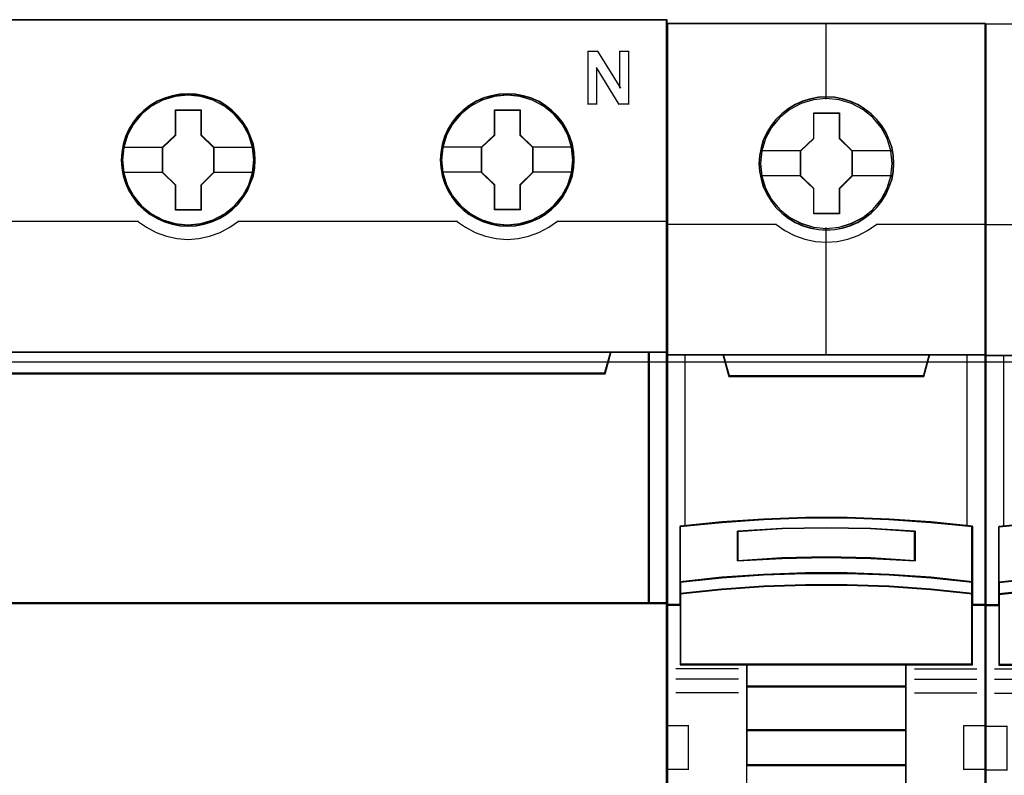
# Model space of a CAD drawing. Header units: millimetres. Extents: x 203 to 3426, y 719 to 2381.
# Tile 108 of 185: x 3358.1 to 3363.85, y 2246.73 to 2251.15. Entities that reach past the tile are written whole.
import ezdxf

# ---------------------------------------------------------------- set-up
doc = ezdxf.new("R2010")
doc.units = ezdxf.units.MM
doc.layers.add('45', color=7, linetype='Continuous')
doc.layers.add('E_Legrand_obudowy', color=7, linetype='Continuous')

# ---------------------------------------------------------------- blocks, each defined once
blk = doc.blocks.new('XL3 160 wnękowa 6x24M')
at = {"layer": 'E_Legrand_obudowy'}
blk.add_lwpolyline([(-215.641, -773.967), (215.545, -773.967), (215.545, -818.909), (-215.641, -818.909), (-215.641, -773.967)], dxfattribs=at)
blk = doc.blocks.new('P304 TX3')
at = {"layer": '45', "color": 139}
for points in [[(72.05327, 41.032708), (-0.0215, 41.032708), (-0.0215, -41.032709), (72.05327, -41.032709), (72.05327, 41.032708)], [(72.05327, 41.032708), (-0.0215, 41.032708), (-0.0215, -41.032709), (72.05327, -41.032709), (72.05327, 41.032708)], [(72.03177, 41.011153), (0, 41.011153), (0, -41.011153), (72.03177, -41.011153), (72.03177, 41.011153)], [(48.729481, 33.107466), (48.656651, 33.826716), (48.449366, 34.512769), (48.102023, 35.143496), (47.637031, 35.702297), (47.082402, 36.155978), (46.438136, 36.493472), (45.74345, 36.703714), (45.020752, 36.770106), (44.298054, 36.703714), (43.597765, 36.493472), (42.964704, 36.155978), (42.398871, 35.702297), (41.933879, 35.143496), (41.592138, 34.512769), (41.384852, 33.826716), (41.312022, 33.107466), (41.384852, 32.393749), (41.592138, 31.707696), (41.933879, 31.076969), (42.398871, 30.5237), (42.964704, 30.07002), (43.597765, 29.732526), (44.298054, 29.516751), (45.020752, 29.444826), (45.74345, 29.516751), (46.438136, 29.732526), (47.082402, 30.07002), (47.637031, 30.5237), (48.102023, 31.076969), (48.449366, 31.707696), (48.656651, 32.393749), (48.729481, 33.107466)], [(48.724106, 33.112855), (48.651272, 33.832104), (48.443974, 34.512625), (48.102212, 35.148885), (47.642794, 35.702153), (47.076926, 36.155834), (46.438223, 36.493328), (45.737892, 36.709103), (45.015149, 36.775495), (44.292407, 36.709103), (43.60328, 36.493328), (42.958975, 36.155834), (42.39871, 35.702153), (41.939292, 35.148885), (41.59753, 34.512625), (41.384629, 33.832104), (41.317397, 33.112855), (41.384629, 32.399138), (41.59753, 31.707552), (41.939292, 31.082358), (42.39871, 30.523556), (42.958975, 30.069876), (43.60328, 29.732382), (44.292407, 29.52214), (45.015149, 29.450215), (45.737892, 29.52214), (46.438223, 29.732382), (47.076926, 30.069876), (47.642794, 30.523556), (48.102212, 31.082358), (48.443974, 31.707552), (48.651272, 32.399138), (48.724106, 33.112855)], [(66.735632, 33.112855), (66.6628, 33.832104), (66.455508, 34.512625), (66.113757, 35.148885), (65.654353, 35.702153), (65.088502, 36.155834), (64.444217, 36.493328), (63.749509, 36.709103), (63.026789, 36.775495), (62.304069, 36.709103), (61.614963, 36.493328), (60.970678, 36.155834), (60.41043, 35.702153), (59.951026, 35.148885), (59.603672, 34.512625), (59.390778, 33.832104), (59.323548, 33.112855), (59.390778, 32.399138), (59.603672, 31.707552), (59.951026, 31.082358), (60.41043, 30.523556), (60.970678, 30.069876), (61.614963, 29.732382), (62.304069, 29.52214), (63.026789, 29.450215), (63.749509, 29.52214), (64.444217, 29.732382), (65.088502, 30.069876), (65.654353, 30.523556), (66.113757, 31.082358), (66.455508, 31.707552), (66.6628, 32.399138), (66.735632, 33.112855)], [(66.735632, 33.107466), (66.6628, 33.826716), (66.455508, 34.512769), (66.113757, 35.143496), (65.648751, 35.702297), (65.094105, 36.155978), (64.449819, 36.493472), (63.749509, 36.703714), (63.032391, 36.770106), (62.309671, 36.703714), (61.609361, 36.493472), (60.97628, 36.155978), (60.41043, 35.702297), (59.945424, 35.143496), (59.603672, 34.512769), (59.39638, 33.826716), (59.323548, 33.107466), (59.39638, 32.393749), (59.603672, 31.707696), (59.945424, 31.076969), (60.41043, 30.5237), (60.97628, 30.07002), (61.609361, 29.732526), (62.309671, 29.516751), (63.032391, 29.444826), (63.749509, 29.516751), (64.449819, 29.732526), (65.094105, 30.07002), (65.648751, 30.5237), (66.113757, 31.076969), (66.455508, 31.707696), (66.6628, 32.393749), (66.735632, 33.107466)]]:
    blk.add_lwpolyline(points, close=True, dxfattribs=at)
for points in [[(67.575919, 39.250786), (68.170749, 39.250786)], [(67.575919, 39.250786), (67.575919, 36.236607)], [(68.12775, 39.250786), (69.419534, 37.165291)], [(69.374743, 39.250786), (69.914031, 39.250786)], [(69.374743, 39.250786), (69.374743, 37.165291)], [(69.871032, 39.250786), (69.871032, 36.236607)], [(68.072208, 38.325696), (68.072208, 36.236607)], [(69.351451, 36.236607), (68.072208, 38.325696)], [(67.575919, 36.279718), (68.115208, 36.279718)], [(69.308451, 36.279718), (69.914031, 36.279718)], [(29.818544, 29.669362), (42.215017, 29.669362)], [(42.170226, 29.669362), (42.675399, 29.312978), (43.219863, 29.025571), (43.798006, 28.807142), (44.404214, 28.680683), (45.016035, 28.634698), (45.633469, 28.680683), (46.234063, 28.807142), (46.823432, 29.025571), (47.367896, 29.312978), (47.873069, 29.669362)], [(47.828278, 29.669362), (60.224751, 29.669362)], [(60.17996, 29.669362), (60.685154, 29.312978), (61.229641, 29.025571), (61.807808, 28.807142), (62.414041, 28.680683), (63.025888, 28.634698), (63.643347, 28.680683), (64.243967, 28.807142), (64.827747, 29.025571), (65.377848, 29.312978), (65.877429, 29.669362)], [(65.832637, 29.669362), (72.05327, 29.669362)], [(-0.0215, 22.261452), (72.05327, 22.261452)], [(68.878454, 22.261452), (68.511164, 21.034584)], [(71.012317, 8.08152), (71.012317, 22.261452)], [(3.475814, 21.077695), (68.555956, 21.077695)], [(72.05327, 8.126427), (17.23753, 8.126427)]]:
    blk.add_lwpolyline(points, dxfattribs=at)
at = {"layer": '45', "color": 7}
for points in [[(48.802939, 33.107394), (48.780532, 33.555525), (48.707707, 34.009188), (48.550853, 34.435188), (48.371592, 34.850124), (48.136312, 35.242929), (47.856216, 35.585943), (47.531305, 35.906826), (47.167181, 36.18345), (46.791852, 36.426879), (46.366107, 36.60945), (45.93476, 36.736697), (45.481005, 36.819685), (45.02725, 36.847347), (44.573495, 36.819685), (44.130943, 36.736697), (43.68279, 36.60945), (43.268249, 36.426879), (42.881717, 36.18345), (42.523194, 35.906826), (42.187079, 35.585943), (41.923789, 35.242929), (41.677305, 34.850124), (41.481238, 34.435188), (41.363598, 34.009188), (41.273967, 33.555525), (41.240356, 33.107394), (41.273967, 32.659264), (41.363598, 32.222198), (41.481238, 31.796198), (41.677305, 31.381262), (41.923789, 30.988457), (42.187079, 30.628846), (42.523194, 30.313495), (42.881717, 30.036871), (43.268249, 29.804507), (43.68279, 29.621935), (44.130943, 29.483623), (44.573495, 29.395104), (45.02725, 29.372974), (45.481005, 29.395104), (45.93476, 29.483623), (46.366107, 29.621935), (46.791852, 29.804507), (47.167181, 30.036871), (47.531305, 30.313495), (47.856216, 30.628846), (48.136312, 30.988457), (48.371592, 31.381262), (48.550853, 31.796198), (48.707707, 32.222198), (48.780532, 32.659264), (48.802939, 33.107394)], [(48.802939, 33.107394), (48.780532, 33.555525), (48.707707, 34.009188), (48.550853, 34.435188), (48.371592, 34.850124), (48.136312, 35.242929), (47.856216, 35.585943), (47.531305, 35.906826), (47.167181, 36.18345), (46.791852, 36.426879), (46.366107, 36.60945), (45.93476, 36.736697), (45.481005, 36.819685), (45.02725, 36.847347), (44.573495, 36.819685), (44.130943, 36.736697), (43.68279, 36.60945), (43.268249, 36.426879), (42.881717, 36.18345), (42.523194, 35.906826), (42.187079, 35.585943), (41.923789, 35.242929), (41.677305, 34.850124), (41.481238, 34.435188), (41.363598, 34.009188), (41.273967, 33.555525), (41.240356, 33.107394), (41.273967, 32.659264), (41.363598, 32.222198), (41.481238, 31.796198), (41.677305, 31.381262), (41.923789, 30.988457), (42.187079, 30.628846), (42.523194, 30.313495), (42.881717, 30.036871), (43.268249, 29.804507), (43.68279, 29.621935), (44.130943, 29.483623), (44.573495, 29.395104), (45.02725, 29.372974), (45.481005, 29.395104), (45.93476, 29.483623), (46.366107, 29.621935), (46.791852, 29.804507), (47.167181, 30.036871), (47.531305, 30.313495), (47.856216, 30.628846), (48.136312, 30.988457), (48.371592, 31.381262), (48.550853, 31.796198), (48.707707, 32.222198), (48.780532, 32.659264), (48.802939, 33.107394)], [(48.781439, 33.106511), (48.759159, 33.552165), (48.686748, 34.00332), (48.530787, 34.426966), (48.352545, 34.839608), (48.118602, 35.230242), (47.840099, 35.57136), (47.517035, 35.890469), (47.154981, 36.165564), (46.781787, 36.407647), (46.358463, 36.58921), (45.929568, 36.715753), (45.478393, 36.798282), (45.027218, 36.825791), (44.576043, 36.798282), (44.136008, 36.715753), (43.690403, 36.58921), (43.278218, 36.407647), (42.893884, 36.165564), (42.5374, 35.890469), (42.203196, 35.57136), (41.941403, 35.230242), (41.696321, 34.839608), (41.501369, 34.426966), (41.384397, 34.00332), (41.295276, 33.552165), (41.261856, 33.106511), (41.295276, 32.660858), (41.384397, 32.226208), (41.501369, 31.802563), (41.696321, 31.389921), (41.941403, 30.999286), (42.203196, 30.641663), (42.5374, 30.328055), (42.893884, 30.05296), (43.278218, 29.821881), (43.690403, 29.640318), (44.136008, 29.502771), (44.576043, 29.414741), (45.027218, 29.392733), (45.478393, 29.414741), (45.929568, 29.502771), (46.358463, 29.640318), (46.781787, 29.821881), (47.154981, 30.05296), (47.517035, 30.328055), (47.840099, 30.641663), (48.118602, 30.999286), (48.352545, 31.389921), (48.530787, 31.802563), (48.686748, 32.226208), (48.759159, 32.660858), (48.781439, 33.106511)], [(66.812674, 33.112783), (66.784664, 33.560913), (66.717441, 34.014576), (66.560587, 34.440577), (66.381326, 34.855513), (66.146046, 35.248318), (65.86595, 35.591332), (65.535437, 35.912215), (65.171313, 36.188839), (64.801587, 36.432268), (64.370239, 36.614839), (63.944494, 36.742086), (63.485137, 36.825073), (63.031382, 36.852736), (62.577627, 36.825073), (62.135076, 36.742086), (61.686923, 36.614839), (61.277983, 36.432268), (60.885849, 36.188839), (60.527326, 35.912215), (60.196814, 35.591332), (59.933524, 35.248318), (59.687039, 34.855513), (59.490972, 34.440577), (59.36773, 34.014576), (59.2781, 33.560913), (59.25009, 33.112783), (59.2781, 32.664653), (59.36773, 32.227587), (59.490972, 31.801587), (59.687039, 31.386651), (59.933524, 30.993845), (60.196814, 30.634235), (60.527326, 30.318884), (60.885849, 30.04226), (61.277983, 29.809896), (61.686923, 29.627324), (62.135076, 29.489012), (62.577627, 29.400493), (63.031382, 29.378363), (63.485137, 29.400493), (63.944494, 29.489012), (64.370239, 29.627324), (64.801587, 29.809896), (65.171313, 30.04226), (65.535437, 30.318884), (65.86595, 30.634235), (66.146046, 30.993845), (66.381326, 31.386651), (66.560587, 31.801587), (66.717441, 32.227587), (66.784664, 32.664653), (66.812674, 33.112783)], [(66.812674, 33.112783), (66.784664, 33.560913), (66.717441, 34.014576), (66.560587, 34.440577), (66.381326, 34.855513), (66.146046, 35.248318), (65.86595, 35.591332), (65.535437, 35.912215), (65.171313, 36.188839), (64.801587, 36.432268), (64.370239, 36.614839), (63.944494, 36.742086), (63.485137, 36.825073), (63.031382, 36.852736), (62.577627, 36.825073), (62.135076, 36.742086), (61.686923, 36.614839), (61.277983, 36.432268), (60.885849, 36.188839), (60.527326, 35.912215), (60.196814, 35.591332), (59.933524, 35.248318), (59.687039, 34.855513), (59.490972, 34.440577), (59.36773, 34.014576), (59.2781, 33.560913), (59.25009, 33.112783), (59.2781, 32.664653), (59.36773, 32.227587), (59.490972, 31.801587), (59.687039, 31.386651), (59.933524, 30.993845), (60.196814, 30.634235), (60.527326, 30.318884), (60.885849, 30.04226), (61.277983, 29.809896), (61.686923, 29.627324), (62.135076, 29.489012), (62.577627, 29.400493), (63.031382, 29.378363), (63.485137, 29.400493), (63.944494, 29.489012), (64.370239, 29.627324), (64.801587, 29.809896), (65.171313, 30.04226), (65.535437, 30.318884), (65.86595, 30.634235), (66.146046, 30.993845), (66.381326, 31.386651), (66.560587, 31.801587), (66.717441, 32.227587), (66.784664, 32.664653), (66.812674, 33.112783)], [(66.791174, 33.112799), (66.763323, 33.558345), (66.696483, 34.009391), (66.540521, 34.432934), (66.362279, 34.845477), (66.128336, 35.236017), (65.849833, 35.577052), (65.5212, 35.896084), (65.159145, 36.171113), (64.791521, 36.413137), (64.362627, 36.594656), (63.939302, 36.721169), (63.482557, 36.803677), (63.031382, 36.83118), (62.580207, 36.803677), (62.140172, 36.721169), (61.694567, 36.594656), (61.287952, 36.413137), (60.898048, 36.171113), (60.541564, 35.896084), (60.212931, 35.577052), (59.951138, 35.236017), (59.706055, 34.845477), (59.511103, 34.432934), (59.388561, 34.009391), (59.29944, 33.558345), (59.27159, 33.112799), (59.29944, 32.667253), (59.388561, 32.232709), (59.511103, 31.809165), (59.706055, 31.396623), (59.951138, 31.006083), (60.212931, 30.648546), (60.541564, 30.335014), (60.898048, 30.059986), (61.287952, 29.828962), (61.694567, 29.647444), (62.140172, 29.50993), (62.580207, 29.421921), (63.031382, 29.399918), (63.482557, 29.421921), (63.939302, 29.50993), (64.362627, 29.647444), (64.791521, 29.828962), (65.159145, 30.059986), (65.5212, 30.335014), (65.849833, 30.648546), (66.128336, 31.006083), (66.362279, 31.396623), (66.540521, 31.809165), (66.696483, 32.232709), (66.763323, 32.667253), (66.791174, 33.112799)], [(44.313607, 35.945608), (45.755611, 35.945608), (45.755611, 34.526421), (46.473786, 33.827915), (46.473786, 32.403184), (45.755611, 31.688047), (45.755611, 30.285491), (44.313607, 30.285491), (44.313607, 31.688047), (43.578468, 32.403184), (43.578468, 33.827915), (44.313607, 34.526421), (44.313607, 35.945608)], [(44.313607, 35.945608), (45.755611, 35.945608), (45.755611, 35.945608), (45.755611, 34.526421), (45.755611, 34.526421), (46.473786, 33.827915), (46.473786, 33.827915), (46.473786, 32.403184), (46.473786, 32.403184), (45.755611, 31.688047), (45.755611, 31.688047), (45.755611, 30.285491), (45.755611, 30.285491), (44.313607, 30.285491), (44.313607, 30.285491), (44.313607, 31.688047), (44.313607, 31.688047), (43.578468, 32.403184), (43.578468, 32.403184), (43.578468, 33.827915), (43.578468, 33.827915), (44.313607, 34.526421), (44.313607, 34.526421), (44.313607, 35.945608), (44.313607, 35.945608)], [(44.324644, 35.924053), (45.746124, 35.924053), (45.746124, 34.515675), (46.454077, 33.822489), (46.454077, 32.40861), (45.746124, 31.698919), (45.746124, 30.307046), (44.324644, 30.307046), (44.324644, 31.698919), (43.599968, 32.40861), (43.599968, 33.822489), (44.324644, 34.515675), (44.324644, 35.924053)], [(62.32408, 35.950997), (63.761318, 35.950997), (63.761318, 34.53181), (64.479936, 33.833304), (64.479936, 32.408573), (63.761318, 31.693435), (63.761318, 30.290879), (62.32408, 30.290879), (62.32408, 31.693435), (61.582827, 32.408573), (61.582827, 33.833304), (62.32408, 34.53181), (62.32408, 35.950997)], [(62.32408, 35.950997), (63.761318, 35.950997), (63.761318, 35.950997), (63.761318, 34.53181), (63.761318, 34.53181), (64.479936, 33.833304), (64.479936, 33.833304), (64.479936, 32.408573), (64.479936, 32.408573), (63.761318, 31.693435), (63.761318, 31.693435), (63.761318, 30.290879), (63.761318, 30.290879), (62.32408, 30.290879), (62.32408, 30.290879), (62.32408, 31.693435), (62.32408, 31.693435), (61.582827, 32.408573), (61.582827, 32.408573), (61.582827, 33.833304), (61.582827, 33.833304), (62.32408, 34.53181), (62.32408, 34.53181), (62.32408, 35.950997), (62.32408, 35.950997)], [(62.334578, 35.929441), (63.750484, 35.929441), (63.750484, 34.521064), (64.458436, 33.827878), (64.458436, 32.413999), (63.750484, 31.704308), (63.750484, 30.312435), (62.334578, 30.312435), (62.334578, 31.704308), (61.604327, 32.413999), (61.604327, 33.827878), (62.334578, 34.521064), (62.334578, 35.929441)], [(68.555008, 21.075193), (3.478097, 21.075193), (3.154886, 22.261452), (-0.0215, 22.261452), (-0.0215, 8.08152), (0.725229, 8.08152), (0.725229, 8.710513), (0.725229, 9.383646), (0.725229, 12.528611), (3.082442, 12.765863), (5.439655, 12.931388), (7.802441, 13.01415), (10.170799, 13.01415), (12.533585, 12.931388), (14.890798, 12.765863), (17.248011, 12.528611), (17.248011, 9.383646), (17.248011, 8.710513), (17.248011, 8.08152), (17.99474, 8.08152), (71.057108, 8.08152), (71.057108, 22.261452), (68.878219, 22.261452), (68.555008, 21.075193)], [(3.476536, 21.034584), (68.555234, 21.034584), (68.878454, 22.261452), (3.153316, 22.261452), (3.476536, 21.034584)], [(71.012317, 22.261452), (71.012317, 8.08152), (72.05327, 8.08152), (72.05327, 22.261452), (71.012317, 22.261452)]]:
    blk.add_lwpolyline(points, close=True, dxfattribs=at)
for points in [[(41.312022, 33.843946), (43.62326, 33.843946)], [(46.430786, 33.843946), (48.729481, 33.843946)], [(59.323548, 33.849335), (61.627619, 33.849335)], [(64.435145, 33.849335), (66.741007, 33.849335)], [(41.312022, 32.430264), (43.62326, 32.430264)], [(46.430786, 32.430264), (48.729481, 32.430264)], [(59.323548, 32.435653), (61.627619, 32.435653)], [(64.435145, 32.435653), (66.741007, 32.435653)]]:
    blk.add_lwpolyline(points, dxfattribs=at)
at = {"layer": '45', "color": 140}
for points in [[(68.555008, 21.075193), (3.478097, 21.075193), (3.154886, 22.261452), (-0.0215, 22.261452), (-0.0215, 8.08152), (0.725229, 8.08152), (0.725229, 8.710513), (0.725229, 9.383646), (0.725229, 12.528611), (3.082442, 12.765863), (5.439655, 12.931388), (7.802441, 13.01415), (10.170799, 13.01415), (12.533585, 12.931388), (14.890798, 12.765863), (17.248011, 12.528611), (17.248011, 9.383646), (17.248011, 8.710513), (17.248011, 8.08152), (17.99474, 8.08152), (71.057108, 8.08152), (71.057108, 22.261452), (68.878219, 22.261452), (68.555008, 21.075193)], [(68.535021, 21.057244), (3.49748, 21.057244), (3.174464, 22.239897), (0, 22.239897), (0, 8.103075), (0.746277, 8.103075), (0.746277, 8.730156), (0.746277, 9.401242), (0.746277, 12.536646), (3.102064, 12.773177), (5.457851, 12.938198), (7.819208, 13.020709), (10.186133, 13.020709), (12.547489, 12.938198), (14.903276, 12.773177), (17.259063, 12.536646), (17.259063, 9.401242), (17.259063, 8.730156), (17.259063, 8.103075), (18.005341, 8.103075), (71.035609, 8.103075), (71.035609, 22.239897), (68.858037, 22.239897), (68.535021, 21.057244)], [(3.497824, 21.05614), (68.533945, 21.05614), (68.856954, 22.239897), (3.174816, 22.239897), (3.497824, 21.05614)], [(71.012317, 22.261452), (71.012317, 8.08152), (72.05327, 8.08152), (72.05327, 22.261452), (71.012317, 22.261452)]]:
    blk.add_lwpolyline(points, close=True, dxfattribs=at)
at = {"layer": '45', "color": 59}
for points in [[(3.476536, 21.034584), (68.555234, 21.034584), (68.878454, 22.261452), (3.153316, 22.261452), (3.476536, 21.034584)], [(71.033817, 22.239897), (71.033817, 8.103075), (72.03177, 8.103075), (72.03177, 22.239897), (71.033817, 22.239897)]]:
    blk.add_lwpolyline(points, close=True, dxfattribs=at)
blk = doc.blocks.new('S301 TX3')
at = {"layer": '45', "color": 7}
for points in [[(17.986, 40.875), (0, 40.875), (0, -40.875), (17.986, -40.875), (17.986, 40.875)], [(12.8, 32.973), (12.777, 33.424), (12.705, 33.876), (12.548, 34.311), (12.364, 34.729), (12.13, 35.12), (11.851, 35.467), (11.516, 35.786), (11.148, 36.067), (10.779, 36.309), (10.344, 36.497), (9.909, 36.623), (9.451, 36.711), (8.999, 36.733), (8.541, 36.711), (8.095, 36.623), (7.643, 36.497), (7.23, 36.309), (6.839, 36.067), (6.476, 35.786), (6.136, 35.467), (5.873, 35.12), (5.628, 34.729), (5.427, 34.311), (5.31, 33.876), (5.22, 33.424), (5.187, 32.973), (5.22, 32.527), (5.31, 32.086), (5.427, 31.651), (5.628, 31.238), (5.873, 30.842), (6.136, 30.484), (6.476, 30.165), (6.839, 29.884), (7.23, 29.652), (7.643, 29.465), (8.095, 29.333), (8.541, 29.24), (8.999, 29.218), (9.451, 29.24), (9.909, 29.333), (10.344, 29.465), (10.779, 29.652), (11.148, 29.884), (11.516, 30.165), (11.851, 30.484), (12.13, 30.842), (12.364, 31.238), (12.548, 31.651), (12.705, 32.086), (12.777, 32.527), (12.8, 32.973)], [(12.8, 32.973), (12.777, 33.424), (12.705, 33.876), (12.548, 34.311), (12.364, 34.729), (12.13, 35.12), (11.851, 35.467), (11.516, 35.786), (11.148, 36.067), (10.779, 36.309), (10.344, 36.497), (9.909, 36.623), (9.451, 36.711), (8.999, 36.733), (8.541, 36.711), (8.095, 36.623), (7.643, 36.497), (7.23, 36.309), (6.839, 36.067), (6.476, 35.786), (6.136, 35.467), (5.873, 35.12), (5.628, 34.729), (5.427, 34.311), (5.31, 33.876), (5.22, 33.424), (5.187, 32.973), (5.22, 32.527), (5.31, 32.086), (5.427, 31.651), (5.628, 31.238), (5.873, 30.842), (6.136, 30.484), (6.476, 30.165), (6.839, 29.884), (7.23, 29.652), (7.643, 29.465), (8.095, 29.333), (8.541, 29.24), (8.999, 29.218), (9.451, 29.24), (9.909, 29.333), (10.344, 29.465), (10.779, 29.652), (11.148, 29.884), (11.516, 30.165), (11.851, 30.484), (12.13, 30.842), (12.364, 31.238), (12.548, 31.651), (12.705, 32.086), (12.777, 32.527), (12.8, 32.973)], [(8.278, 35.83), (9.73, 35.83), (9.73, 34.401), (10.451, 33.695), (10.451, 32.266), (9.73, 31.549), (9.73, 30.132), (8.278, 30.132), (8.278, 31.549), (7.541, 32.266), (7.541, 33.695), (8.278, 34.401), (8.278, 35.83)], [(8.278, 35.83), (9.73, 35.83), (9.73, 35.83), (9.73, 34.401), (9.73, 34.401), (10.451, 33.695), (10.451, 33.695), (10.451, 32.266), (10.451, 32.266), (9.73, 31.549), (9.73, 31.549), (9.73, 30.132), (9.73, 30.132), (8.278, 30.132), (8.278, 30.132), (8.278, 31.549), (8.278, 31.549), (7.541, 32.266), (7.541, 32.266), (7.541, 33.695), (7.541, 33.695), (8.278, 34.401), (8.278, 34.401), (8.278, 35.83), (8.278, 35.83)], [(8.287, 35.812), (9.72, 35.812), (9.72, 34.393), (10.431, 33.691), (10.431, 32.272), (9.72, 31.56), (9.72, 30.151), (8.287, 30.151), (8.287, 31.56), (7.559, 32.272), (7.559, 33.691), (8.287, 34.393), (8.287, 35.812)], [(7.813, 12.971), (10.173, 12.971), (12.533, 12.883), (14.887, 12.718), (17.241, 12.488), (17.241, 9.351), (17.241, 8.681), (17.241, 8.049), (17.986, 8.049), (17.986, 22.167), (16.985, 22.167), (14.809, 22.167), (14.492, 20.986), (3.495, 20.986), (3.178, 22.167), (1.002, 22.167), (0, 22.167), (0, 8.049), (0.746, 8.049), (0.746, 8.681), (0.746, 9.351), (0.746, 12.488), (3.089, 12.718), (5.454, 12.883), (7.813, 12.971)], [(3.487, 20.951), (14.498, 20.951), (14.815, 22.167), (8.987, 22.167), (3.169, 22.167), (3.487, 20.951)], [(12.532, 9.752), (14.887, 9.591), (17.241, 9.348), (17.241, 12.508), (14.887, 12.741), (12.532, 12.907), (10.172, 12.995), (7.812, 12.995), (5.452, 12.907), (3.087, 12.741), (0.744, 12.508), (0.744, 9.348), (3.087, 9.591), (5.452, 9.752), (7.812, 9.835), (10.172, 9.835), (12.532, 9.752)], [(13.998, 12.22), (13.998, 10.547), (11.495, 10.687), (8.987, 10.732), (6.489, 10.687), (3.986, 10.547), (3.986, 12.22), (6.489, 12.365), (8.987, 12.41), (11.495, 12.365), (13.998, 12.22)], [(11.495, 10.687), (13.998, 10.547), (13.998, 12.22), (11.495, 12.365), (8.987, 12.41), (6.489, 12.365), (3.986, 12.22), (3.986, 10.547), (6.489, 10.687), (8.987, 10.732), (11.495, 10.687)], [(14.887, 9.618), (12.532, 9.782), (10.172, 9.867), (7.812, 9.867), (5.452, 9.782), (3.087, 9.618), (0.744, 9.368), (0.744, 8.678), (3.087, 8.927), (5.452, 9.091), (7.812, 9.176), (10.172, 9.176), (12.532, 9.091), (14.887, 8.927), (17.241, 8.678), (17.241, 9.368), (14.887, 9.618)], [(12.532, 9.116), (10.172, 9.199), (7.812, 9.199), (5.452, 9.116), (3.087, 8.956), (0.744, 8.712), (0.744, 8.077), (0.744, 4.686), (4.495, 4.686), (13.49, 4.686), (17.241, 4.686), (17.241, 8.077), (17.241, 8.712), (14.887, 8.956), (12.532, 9.116)], [(4.486, 3.43), (13.498, 3.43), (13.498, 4.723), (4.486, 4.723), (4.486, 3.43)], [(13.498, 3.468), (4.486, 3.468), (4.486, 0.964), (13.498, 0.964), (13.498, 3.468)], [(13.498, 1.004), (4.486, 1.004), (4.486, -1.002), (13.498, -1.002), (13.498, 1.004)], [(4.486, -5.434), (13.498, -5.434), (13.498, -0.964), (4.486, -0.964), (4.486, -5.434)]]:
    blk.add_lwpolyline(points, close=True, dxfattribs=at)
at = {"layer": '45', "color": 139}
for points in [[(17.986, 40.875), (0, 40.875), (0, -40.875), (17.986, -40.875), (17.986, 40.875)], [(12.78, 32.973), (12.758, 33.422), (12.685, 33.871), (12.53, 34.304), (12.347, 34.721), (12.113, 35.11), (11.836, 35.455), (11.503, 35.773), (11.136, 36.052), (10.769, 36.293), (10.336, 36.48), (9.903, 36.606), (9.448, 36.693), (8.998, 36.715), (8.542, 36.693), (8.098, 36.606), (7.648, 36.48), (7.237, 36.293), (6.849, 36.052), (6.488, 35.773), (6.149, 35.455), (5.888, 35.11), (5.644, 34.721), (5.444, 34.304), (5.327, 33.871), (5.238, 33.422), (5.205, 32.973), (5.238, 32.529), (5.327, 32.09), (5.444, 31.658), (5.644, 31.247), (5.888, 30.852), (6.149, 30.496), (6.488, 30.178), (6.849, 29.899), (7.237, 29.668), (7.648, 29.482), (8.098, 29.351), (8.542, 29.257), (8.998, 29.235), (9.448, 29.257), (9.903, 29.351), (10.336, 29.482), (10.769, 29.668), (11.136, 29.899), (11.503, 30.178), (11.836, 30.496), (12.113, 30.852), (12.347, 31.247), (12.53, 31.658), (12.685, 32.09), (12.758, 32.529), (12.78, 32.973)], [(12.71, 32.973), (12.632, 33.694), (12.425, 34.377), (12.085, 35.01), (11.616, 35.566), (11.058, 36.023), (10.416, 36.359), (9.718, 36.574), (8.992, 36.64), (8.267, 36.574), (7.569, 36.359), (6.933, 36.023), (6.369, 35.566), (5.9, 35.01), (5.559, 34.377), (5.353, 33.694), (5.275, 32.973), (5.353, 32.257), (5.559, 31.569), (5.9, 30.941), (6.369, 30.385), (6.933, 29.933), (7.569, 29.592), (8.267, 29.383), (8.992, 29.306), (9.718, 29.383), (10.416, 29.592), (11.058, 29.933), (11.616, 30.385), (12.085, 30.941), (12.425, 31.569), (12.632, 32.257), (12.71, 32.973)], [(12.705, 32.978), (12.632, 33.694), (12.426, 34.377), (12.079, 35.016), (11.622, 35.572), (11.058, 36.023), (10.41, 36.365), (9.712, 36.574), (8.987, 36.64), (8.267, 36.574), (7.574, 36.365), (6.927, 36.023), (6.363, 35.572), (5.905, 35.016), (5.559, 34.377), (5.347, 33.694), (5.28, 32.978), (5.347, 32.262), (5.559, 31.574), (5.905, 30.946), (6.363, 30.385), (6.927, 29.933), (7.574, 29.597), (8.267, 29.382), (8.987, 29.311), (9.712, 29.382), (10.41, 29.597), (11.058, 29.933), (11.622, 30.385), (12.079, 30.946), (12.426, 31.574), (12.632, 32.262), (12.705, 32.978)], [(12.525, 9.098), (10.17, 9.181), (7.815, 9.181), (5.46, 9.098), (3.1, 8.94), (0.761, 8.698), (0.761, 8.068), (0.761, 4.703), (4.505, 4.703), (13.48, 4.703), (17.223, 4.703), (17.223, 8.068), (17.223, 8.698), (14.874, 8.94), (12.525, 9.098)]]:
    blk.add_lwpolyline(points, close=True, dxfattribs=at)
at = {"layer": '45', "color": 59}
for points in [[(17.967, 40.857), (0.018, 40.857), (0.018, -40.855), (17.967, -40.855), (17.967, 40.857)], [(7.815, 12.977), (10.17, 12.977), (12.524, 12.889), (14.873, 12.725), (17.223, 12.494), (17.223, 9.366), (17.223, 8.697), (17.223, 8.067), (17.967, 8.067), (17.967, 22.149), (16.967, 22.149), (14.796, 22.149), (14.479, 20.971), (3.505, 20.971), (3.189, 22.149), (1.018, 22.149), (0.018, 22.149), (0.018, 8.067), (0.762, 8.067), (0.762, 8.697), (0.762, 9.366), (0.762, 12.494), (3.1, 12.725), (5.46, 12.889), (7.815, 12.977)], [(3.487, 20.951), (14.498, 20.951), (14.815, 22.167), (8.987, 22.167), (3.169, 22.167), (3.487, 20.951)], [(12.532, 9.752), (14.887, 9.591), (17.241, 9.348), (17.241, 12.508), (14.887, 12.741), (12.532, 12.907), (10.172, 12.995), (7.812, 12.995), (5.452, 12.907), (3.087, 12.741), (0.744, 12.508), (0.744, 9.348), (3.087, 9.591), (5.452, 9.752), (7.812, 9.835), (10.172, 9.835), (12.532, 9.752)], [(13.998, 12.22), (13.998, 10.547), (11.495, 10.687), (8.987, 10.732), (6.489, 10.687), (3.986, 10.547), (3.986, 12.22), (6.489, 12.365), (8.987, 12.41), (11.495, 12.365), (13.998, 12.22)], [(11.495, 10.687), (13.998, 10.547), (13.998, 12.22), (11.495, 12.365), (8.987, 12.41), (6.489, 12.365), (3.986, 12.22), (3.986, 10.547), (6.489, 10.687), (8.987, 10.732), (11.495, 10.687)], [(11.486, 10.702), (13.98, 10.565), (13.98, 12.205), (11.486, 12.348), (8.987, 12.392), (6.498, 12.348), (4.004, 12.205), (4.004, 10.565), (6.498, 10.702), (8.987, 10.746), (11.486, 10.702)], [(14.887, 9.618), (12.532, 9.782), (10.172, 9.867), (7.812, 9.867), (5.452, 9.782), (3.087, 9.618), (0.744, 9.368), (0.744, 8.678), (3.087, 8.927), (5.452, 9.091), (7.812, 9.176), (10.172, 9.176), (12.532, 9.091), (14.887, 8.927), (17.241, 8.678), (17.241, 9.368), (14.887, 9.618)], [(14.874, 9.608), (12.525, 9.766), (10.17, 9.849), (7.815, 9.849), (5.46, 9.766), (3.1, 9.608), (0.761, 9.366), (0.761, 8.698), (3.1, 8.939), (5.46, 9.098), (7.815, 9.18), (10.17, 9.18), (12.525, 9.098), (14.874, 8.939), (17.223, 8.698), (17.223, 9.366), (14.874, 9.608)], [(12.532, 9.116), (10.172, 9.199), (7.812, 9.199), (5.452, 9.116), (3.087, 8.956), (0.744, 8.712), (0.744, 8.077), (0.744, 4.686), (4.495, 4.686), (13.49, 4.686), (17.241, 4.686), (17.241, 8.077), (17.241, 8.712), (14.887, 8.956), (12.532, 9.116)], [(4.486, 3.43), (13.498, 3.43), (13.498, 4.723), (4.486, 4.723), (4.486, 3.43)], [(4.504, 3.448), (13.48, 3.448), (13.48, 4.705), (4.504, 4.705), (4.504, 3.448)], [(13.498, 3.468), (4.486, 3.468), (4.486, 0.964), (13.498, 0.964), (13.498, 3.468)], [(13.48, 3.45), (4.504, 3.45), (4.504, 0.982), (13.48, 0.982), (13.48, 3.45)], [(13.498, 1.004), (4.486, 1.004), (4.486, -1.002), (13.498, -1.002), (13.498, 1.004)], [(13.48, 0.984), (4.504, 0.984), (4.504, -0.984), (13.48, -0.984), (13.48, 0.984)], [(4.486, -5.434), (13.498, -5.434), (13.498, -0.964), (4.486, -0.964), (4.486, -5.434)]]:
    blk.add_lwpolyline(points, close=True, dxfattribs=at)
at = {"layer": '45', "color": 139}
for points in [[(8.967, 40.875), (8.967, 36.597)], [(0, 29.552), (6.185, 29.552)], [(6.147, 29.552), (6.65, 29.193), (7.198, 28.903), (7.774, 28.704), (8.384, 28.568), (8.988, 28.528), (9.603, 28.568), (10.212, 28.704), (10.788, 28.903), (11.325, 29.193), (11.839, 29.552)], [(11.8, 29.552), (17.986, 29.552)], [(8.967, 29.354), (8.967, 22.129)], [(0, 22.167), (17.986, 22.167)], [(3.169, 22.167), (3.526, 20.951)], [(14.815, 22.167), (14.46, 20.951)], [(3.487, 20.989), (14.498, 20.989)], [(17.241, 12.476), (14.887, 12.724), (12.532, 12.901), (10.172, 12.995), (7.812, 12.995), (5.452, 12.901), (3.087, 12.724), (0.744, 12.476)], [(0.744, 12.514), (0.744, 4.686)], [(13.998, 12.185), (11.495, 12.357), (8.987, 12.41), (6.489, 12.357), (3.986, 12.185)], [(17.203, 4.686), (17.203, 12.514)], [(3.986, 10.547), (3.986, 12.223)], [(13.961, 10.547), (13.961, 12.223)], [(13.998, 10.547), (11.495, 10.713), (8.987, 10.766), (6.489, 10.713), (3.986, 10.547)], [(17.241, 9.348), (14.887, 9.607), (12.532, 9.778), (10.172, 9.867), (7.812, 9.867), (5.452, 9.778), (3.087, 9.607), (0.744, 9.348)], [(17.241, 8.678), (14.887, 8.938), (12.532, 9.11), (10.172, 9.199), (7.812, 9.199), (5.452, 9.11), (3.087, 8.938), (0.744, 8.678)], [(0.783, 8.087), (0, 8.087)], [(17.986, 8.087), (17.203, 8.087)], [(4.026, 4.459), (0.5, 4.459)], [(17.241, 4.723), (0.744, 4.723)], [(4.486, 4.723), (4.486, -6.42)], [(4.486, 4.723), (13.498, 4.723)], [(13.461, 4.723), (13.461, -6.42)], [(13.961, 4.459), (17.487, 4.459)], [(4.026, 3.874), (0.5, 3.874)], [(4.486, 3.468), (13.498, 3.468)], [(13.961, 3.874), (17.487, 3.874)], [(4.026, 3.091), (0.5, 3.091)], [(13.961, 3.091), (17.487, 3.091)], [(0, 1.25), (1.233, 1.25)], [(1.193, 1.25), (1.193, -1.254)], [(16.754, -1.254), (16.754, 1.25)], [(16.754, 1.25), (17.986, 1.25)], [(4.486, 1.004), (13.498, 1.004)], [(4.486, -0.964), (13.498, -0.964)], [(0, -1.216), (1.233, -1.216)], [(16.754, -1.216), (17.986, -1.216)]]:
    blk.add_lwpolyline(points, dxfattribs=at)
at = {"layer": '45', "color": 7}
for points in [[(5.259, 33.709), (7.579, 33.709)], [(10.411, 33.709), (12.728, 33.709)], [(5.259, 32.29), (7.579, 32.29)], [(10.411, 32.29), (12.728, 32.29)]]:
    blk.add_lwpolyline(points, dxfattribs=at)
at = {"layer": '45', "color": 140}
for points in [[(7.813, 12.971), (10.173, 12.971), (12.533, 12.883), (14.887, 12.718), (17.241, 12.488), (17.241, 9.351), (17.241, 8.681), (17.241, 8.049), (17.986, 8.049), (17.986, 22.167), (16.985, 22.167), (14.809, 22.167), (14.492, 20.986), (3.495, 20.986), (3.178, 22.167), (1.002, 22.167), (0, 22.167), (0, 8.049), (0.746, 8.049), (0.746, 8.681), (0.746, 9.351), (0.746, 12.488), (3.089, 12.718), (5.454, 12.883), (7.813, 12.971)], [(3.506, 20.969), (14.481, 20.969), (14.797, 22.149), (8.988, 22.149), (3.189, 22.149), (3.506, 20.969)]]:
    blk.add_lwpolyline(points, close=True, dxfattribs=at)
for points in [[(1, 22.167), (1, 12.503)], [(16.947, 12.503), (16.947, 22.167)]]:
    blk.add_lwpolyline(points, dxfattribs=at)
blk = doc.blocks.new('G$C3556625F')
at = {"xscale": 0.103478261, "yscale": 0.103478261, "zscale": 0.103478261}
for name, p in [('P304 TX3', (-86.598, 39.7587)), ('S301 TX3', (-79.142, 39.7526)), ('S301 TX3', (-77.2808, 39.7498))]:
    blk.add_blockref(name, p, dxfattribs=at)
at = {"layer": 'E_Legrand_obudowy', "color": 67, "true_color": 0x727430, "xscale": 0.1, "yscale": 0.1, "zscale": 0.1}
blk.add_blockref('XL3 160 wnękowa 6x24M', (-68.6374, 119.4025), dxfattribs=at)

msp = doc.modelspace()

# ---------------------------------------------------------------- block references
msp.add_blockref('G$C3556625F', (3441.0223, 2207.1429))

doc.saveas('drawing.dxf')
